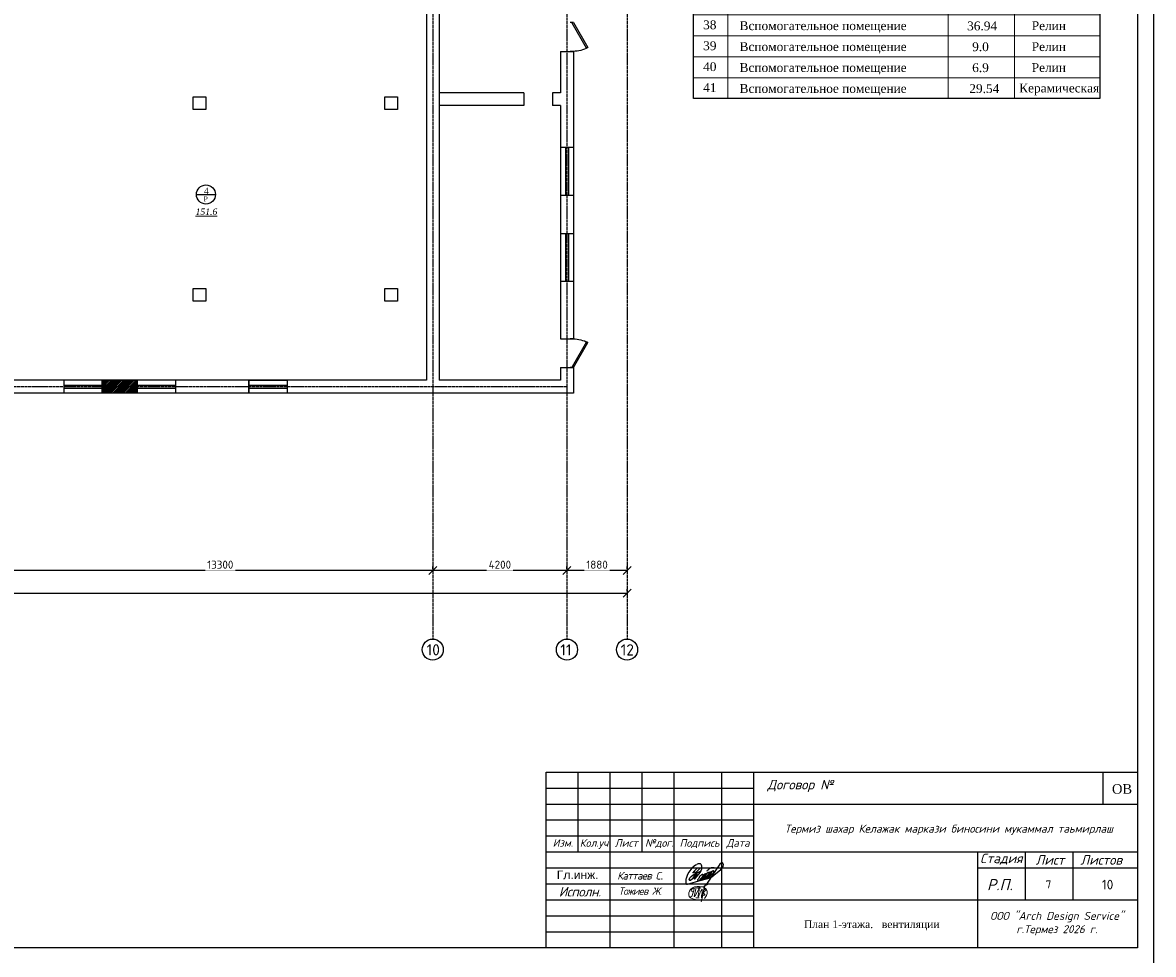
# Model space of a CAD drawing. Header units: inches. Extents: x 8001 to 766003, y -84601 to 563258.
# Tile 34 of 169: x 253720 to 289106, y 129064 to 158238. Entities that reach past the tile are written whole.
import ezdxf

# ---------------------------------------------------------------- set-up
doc = ezdxf.new("R2010")
doc.units = ezdxf.units.IN
doc.header["$MEASUREMENT"] = 0
doc.linetypes.add('Dashed', pattern=[19.05, 12.7, -6.35])
for name, color, linetype, lineweight in [('.', 7, 'Continuous', 15), ('_0', 7, 'Continuous', 15), ('текст', 7, 'Continuous', 25), ('ФВС-3', 7, 'Continuous', 25)]:
    doc.layers.add(name, color=color, linetype=linetype, lineweight=lineweight)
doc.layers.add('liniya', color=7, linetype='Continuous')
doc.layers.add('РАЗРЕЗ', color=7, linetype='Continuous')
doc.layers.add('PDF_Text', color=7, linetype='Continuous', true_color=0x002eb8)
doc.styles.add('676767', font='times.ttf')
doc.styles.add('MyStyle', font='isocpeur.ttf', dxfattribs={"height": 400})
doc.styles.add('OOO-Kazar', font='txt')
doc.styles.add('PDF ISOCPEUR', font='isocpeur.ttf')
doc.styles.add('seviyorum', font='times.ttf')
doc.styles.get("Standard").update_dxf_attribs({"font": 'arial.ttf'})
doc.styles.add('Text style', font='isocpeur.ttf', dxfattribs={"height": 250})
doc.styles.add('TIEMS', font='times.ttf')
doc.styles.add('TIMES', font='times.ttf')
doc.dimstyles.new('Dim Style', dxfattribs={"dimtxt": 250, "dimasz": 250, "dimexe": 125, "dimexo": 62.5, "dimgap": 62.5, "dimtad": 1, "dimdec": 0, "dimtxsty": 'Text style', "dimblk": 'OBLIQUE', "dimcen": 250, "dimclrd": 256, "dimclre": 256, "dimclrt": 256, "dimadec": 0, "dimazin": 0, "dimtfac": 1, "dimtdec": 0, "dimtmove": 0, "dimatfit": 3, "dimldrblk": 'OBLIQUE', "dimfxl": 1, "dimlwd": -1, "dimlwe": -1, "dimarcsym": 0})

# ---------------------------------------------------------------- blocks, each defined once
blk = doc.blocks.new('*U5')
at = {"color": 5}
for p, q in [((-36, 0), (-36, 4)), ((0, 0), (0, 4))]:
    blk.add_line(p, q, dxfattribs=at)
blk.add_lwpolyline([(0, 0), (-31.2, -18), (-32.1, -16.5), (-0.9, 1.5)], close=True, dxfattribs=at)
blk.add_arc((0, 0), 36, 180, 210, dxfattribs=at)
blk = doc.blocks.new('*U6')
at = {"color": 5}
for p, q in [((0, 0), (0, 4)), ((36, 0), (36, 4))]:
    blk.add_line(p, q, dxfattribs=at)
blk.add_lwpolyline([(0, 0), (31.2, -18), (32.1, -16.5), (0.9, 1.5)], close=True, dxfattribs=at)
blk.add_arc((0, 0), 36, 330, 0, dxfattribs=at)
blk = doc.blocks.new('_Oblique')
at = {"color": 0, "linetype": 'ByBlock', "lineweight": -2}
blk.add_line((-0.5, -0.5), (0.5, 0.5), dxfattribs=at)
blk = doc.blocks.new('*D221')
at = {"transparency": 16777216}
for p, q in [((248648, 177079), (248648, 177142)), ((250528, 177017), (248648, 177017)), ((250528, 177079), (250528, 177142))]:
    blk.add_line(p, q, dxfattribs=at)
at = {"layer": 'Defpoints', "color": 0, "transparency": 16777216}
for p in [(248648, 177017), (248648, 177017), (250528, 177017)]:
    blk.add_point(p, dxfattribs=at)
at = {"transparency": 16777216, "xscale": 250, "yscale": 250, "zscale": 250, "rotation": 180}
blk.add_blockref('_Oblique', (248648, 177017), dxfattribs=at)
at = {"transparency": 16777216, "xscale": 250, "yscale": 250, "zscale": 250}
blk.add_blockref('_Oblique', (250528, 177017), dxfattribs=at)
at = {"transparency": 16777216, "insert": (249588, 177204), "char_height": 250, "attachment_point": 5, "style": 'Text style', "bg_fill": 3, "box_fill_scale": 1.25, "bg_fill_color": 256, "bg_fill_true_color": 13158600, "bg_fill_transparency": 0}
blk.add_mtext('1880', dxfattribs=at)
blk = doc.blocks.new('*D222')
at = {"transparency": 16777216}
for p, q in [((244448, 177079), (244448, 177142)), ((248648, 177017), (244448, 177017)), ((248648, 177079), (248648, 177142))]:
    blk.add_line(p, q, dxfattribs=at)
at = {"layer": 'Defpoints', "color": 0, "transparency": 16777216}
for p in [(244448, 177017), (244448, 177017), (248648, 177017)]:
    blk.add_point(p, dxfattribs=at)
at = {"transparency": 16777216, "xscale": 250, "yscale": 250, "zscale": 250, "rotation": 180}
blk.add_blockref('_Oblique', (244448, 177017), dxfattribs=at)
at = {"transparency": 16777216, "xscale": 250, "yscale": 250, "zscale": 250}
blk.add_blockref('_Oblique', (248648, 177017), dxfattribs=at)
at = {"transparency": 16777216, "insert": (246548, 177204), "char_height": 250, "attachment_point": 5, "style": 'Text style', "bg_fill": 3, "box_fill_scale": 1.25, "bg_fill_color": 256, "bg_fill_true_color": 13158600, "bg_fill_transparency": 0}
blk.add_mtext('4200', dxfattribs=at)
blk = doc.blocks.new('*D223')
at = {"transparency": 16777216}
for p, q in [((231148, 177079), (231148, 177142)), ((244448, 177017), (231148, 177017)), ((244448, 177079), (244448, 177142))]:
    blk.add_line(p, q, dxfattribs=at)
at = {"layer": 'Defpoints', "color": 0, "transparency": 16777216}
for p in [(231148, 177017), (231148, 177017), (244448, 177017)]:
    blk.add_point(p, dxfattribs=at)
at = {"transparency": 16777216, "xscale": 250, "yscale": 250, "zscale": 250, "rotation": 180}
blk.add_blockref('_Oblique', (231148, 177017), dxfattribs=at)
at = {"transparency": 16777216, "xscale": 250, "yscale": 250, "zscale": 250}
blk.add_blockref('_Oblique', (244448, 177017), dxfattribs=at)
at = {"transparency": 16777216, "insert": (237798, 177204), "char_height": 250, "attachment_point": 5, "style": 'Text style', "bg_fill": 3, "box_fill_scale": 1.25, "bg_fill_color": 256, "bg_fill_true_color": 13158600, "bg_fill_transparency": 0}
blk.add_mtext('13300', dxfattribs=at)
blk = doc.blocks.new('*D230')
at = {"transparency": 16777216}
for p, q in [((176598, 176387), (176598, 176186)), ((176598, 176311), (250528, 176311)), ((250528, 176374), (250528, 176436))]:
    blk.add_line(p, q, dxfattribs=at)
at = {"layer": 'Defpoints', "color": 0, "transparency": 16777216}
for p in [(176598, 176450), (250528, 176311), (250528, 176311)]:
    blk.add_point(p, dxfattribs=at)
at = {"transparency": 16777216, "xscale": 250, "yscale": 250, "zscale": 250, "rotation": 180}
blk.add_blockref('_Oblique', (176598, 176311), dxfattribs=at)
at = {"transparency": 16777216, "xscale": 250, "yscale": 250, "zscale": 250}
blk.add_blockref('_Oblique', (250528, 176311), dxfattribs=at)
at = {"transparency": 16777216, "insert": (213563, 176499), "char_height": 250, "attachment_point": 5, "style": 'Text style', "bg_fill": 3, "box_fill_scale": 1.25, "bg_fill_color": 256, "bg_fill_true_color": 13158600, "bg_fill_transparency": 0}
blk.add_mtext('74330', dxfattribs=at)
blk = doc.blocks.new('rwww')
at = {"lineweight": 13}
for p, q in [((-1480986, -1829492), (-1480986, -1809463)), ((-1480986, -1809463), (-1474343, -1809463)), ((-1480091, -1832768), (-1480091, -1809463)), ((-1474343, -1809463), (-1474343, -1832768)), ((-1474343, -1809463), (-1470386, -1809463)), ((-1472609, -1809463), (-1472609, -1832768)), ((-1470386, -1809463), (-1470386, -1826761)), ((-1480986, -1810328), (-1474343, -1810328)), ((-1474343, -1810328), (-1470386, -1810328)), ((-1480986, -1810826), (-1474343, -1810826)), ((-1474343, -1810826), (-1470386, -1810826)), ((-1480986, -1811382), (-1474343, -1811382)), ((-1480986, -1811382), (-1474343, -1811382)), ((-1474343, -1811382), (-1470386, -1811382)), ((-1474343, -1811382), (-1470386, -1811382)), ((-1474343, -1811382), (-1470386, -1811382)), ((-1480986, -1811937), (-1474343, -1811937)), ((-1474343, -1811937), (-1470386, -1811937)), ((-1480986, -1812493), (-1474343, -1812493)), ((-1474343, -1812493), (-1470386, -1812493)), ((-1480986, -1813039), (-1474343, -1813039)), ((-1474343, -1813039), (-1470386, -1813039)), ((-1480986, -1813585), (-1474343, -1813585)), ((-1474343, -1813585), (-1470386, -1813585)), ((-1480986, -1814131), (-1470386, -1814131)), ((-1480986, -1814677), (-1470386, -1814677)), ((-1480986, -1815265), (-1470386, -1815265)), ((-1480986, -1815821), (-1474343, -1815821)), ((-1474343, -1815821), (-1470386, -1815821)), ((-1480986, -1816367), (-1474343, -1816367)), ((-1474343, -1816367), (-1470386, -1816367)), ((-1480986, -1816913), (-1474343, -1816913)), ((-1474343, -1816913), (-1470386, -1816913)), ((-1480986, -1817459), (-1470386, -1817459)), ((-1480986, -1818005), (-1474343, -1818005)), ((-1480986, -1818005), (-1474343, -1818005)), ((-1480986, -1818005), (-1474343, -1818005)), ((-1474343, -1818005), (-1470386, -1818005)), ((-1474343, -1818005), (-1470386, -1818005)), ((-1474343, -1818005), (-1470386, -1818005)), ((-1474343, -1818005), (-1470386, -1818005)), ((-1480986, -1818551), (-1474343, -1818551)), ((-1480986, -1818551), (-1474343, -1818551)), ((-1480986, -1818551), (-1474343, -1818551)), ((-1474343, -1818551), (-1470386, -1818551)), ((-1474343, -1818551), (-1470386, -1818551)), ((-1474343, -1818551), (-1470386, -1818551)), ((-1474343, -1818551), (-1470386, -1818551)), ((-1480986, -1819097), (-1474343, -1819097)), ((-1480986, -1819097), (-1474343, -1819097)), ((-1480986, -1819097), (-1474343, -1819097)), ((-1474343, -1819097), (-1470386, -1819097)), ((-1474343, -1819097), (-1470386, -1819097)), ((-1474343, -1819097), (-1470386, -1819097)), ((-1474343, -1819097), (-1470386, -1819097)), ((-1480986, -1819643), (-1474343, -1819643)), ((-1480986, -1819643), (-1474343, -1819643)), ((-1480986, -1819643), (-1474343, -1819643)), ((-1474343, -1819643), (-1470386, -1819643)), ((-1474343, -1819643), (-1470386, -1819643)), ((-1474343, -1819643), (-1470386, -1819643)), ((-1474343, -1819643), (-1470386, -1819643)), ((-1480986, -1820189), (-1474343, -1820189)), ((-1480986, -1820189), (-1474343, -1820189)), ((-1480986, -1820189), (-1474343, -1820189)), ((-1474343, -1820189), (-1470386, -1820189)), ((-1474343, -1820189), (-1470386, -1820189)), ((-1474343, -1820189), (-1470386, -1820189)), ((-1474343, -1820189), (-1470386, -1820189)), ((-1480986, -1820745), (-1474343, -1820745)), ((-1480986, -1820745), (-1474343, -1820745)), ((-1474343, -1820745), (-1470386, -1820745)), ((-1474343, -1820745), (-1470386, -1820745)), ((-1480986, -1821300), (-1474343, -1821300)), ((-1474343, -1821300), (-1470386, -1821300)), ((-1480986, -1821847), (-1474343, -1821847)), ((-1474343, -1821847), (-1470386, -1821847)), ((-1480986, -1822393), (-1474343, -1822393)), ((-1474343, -1822393), (-1470386, -1822393)), ((-1480986, -1822939), (-1470386, -1822939)), ((-1480986, -1823485), (-1470386, -1823485)), ((-1480986, -1824031), (-1470386, -1824031)), ((-1480986, -1824577), (-1470386, -1824577)), ((-1480986, -1825123), (-1470386, -1825123)), ((-1480986, -1825669), (-1470386, -1825669)), ((-1480986, -1826215), (-1470386, -1826215)), ((-1480986, -1826761), (-1470386, -1826761)), ((-1480986, -1826761), (-1470386, -1826761)), ((-1480986, -1826761), (-1470386, -1826761)), ((-1480986, -1827307), (-1470386, -1827307)), ((-1480986, -1827307), (-1470386, -1827307)), ((-1480986, -1827307), (-1470386, -1827307)), ((-1480986, -1827307), (-1470386, -1827307)), ((-1480986, -1827307), (-1470386, -1827307)), ((-1480986, -1827853), (-1470386, -1827853)), ((-1480986, -1827853), (-1470386, -1827853)), ((-1480986, -1827853), (-1470386, -1827853)), ((-1480986, -1827853), (-1470386, -1827853)), ((-1480986, -1827853), (-1470386, -1827853)), ((-1480986, -1827853), (-1470386, -1827853)), ((-1480986, -1827853), (-1470386, -1827853)), ((-1480986, -1828400), (-1470386, -1828400)), ((-1480986, -1828400), (-1470386, -1828400)), ((-1480986, -1828400), (-1470386, -1828400)), ((-1480986, -1828400), (-1470386, -1828400)), ((-1480986, -1828400), (-1470386, -1828400)), ((-1480986, -1828400), (-1470386, -1828400)), ((-1480986, -1828400), (-1470386, -1828400)), ((-1480986, -1828400), (-1470386, -1828400)), ((-1480986, -1828400), (-1470386, -1828400)), ((-1480986, -1828946), (-1470386, -1828946)), ((-1480986, -1828946), (-1470386, -1828946)), ((-1480986, -1828946), (-1470386, -1828946)), ((-1480986, -1828946), (-1470386, -1828946)), ((-1480986, -1828946), (-1470386, -1828946)), ((-1480986, -1828946), (-1470386, -1828946)), ((-1480986, -1828946), (-1470386, -1828946)), ((-1480986, -1828946), (-1470386, -1828946)), ((-1480986, -1828946), (-1470386, -1828946)), ((-1480986, -1828946), (-1470386, -1828946)), ((-1480986, -1828946), (-1470386, -1828946)), ((-1480986, -1829492), (-1470386, -1829492)), ((-1480986, -1829492), (-1470386, -1829492)), ((-1480986, -1829492), (-1470386, -1829492)), ((-1480986, -1829492), (-1470386, -1829492)), ((-1480986, -1829492), (-1470386, -1829492)), ((-1480986, -1829492), (-1470386, -1829492)), ((-1480986, -1829492), (-1470386, -1829492)), ((-1480986, -1829492), (-1470386, -1829492)), ((-1480986, -1829492), (-1470386, -1829492)), ((-1480986, -1830038), (-1470386, -1830038)), ((-1480986, -1830038), (-1470386, -1830038)), ((-1480986, -1830038), (-1470386, -1830038)), ((-1480986, -1830038), (-1470386, -1830038)), ((-1480986, -1830038), (-1470386, -1830038)), ((-1480986, -1830038), (-1470386, -1830038)), ((-1480986, -1830038), (-1470386, -1830038)), ((-1480986, -1830038), (-1470386, -1830038)), ((-1480986, -1830038), (-1470386, -1830038)), ((-1480986, -1830584), (-1470386, -1830584)), ((-1480986, -1830584), (-1470386, -1830584)), ((-1480986, -1830584), (-1470386, -1830584)), ((-1480986, -1830584), (-1470386, -1830584)), ((-1480986, -1830584), (-1470386, -1830584)), ((-1480986, -1830584), (-1470386, -1830584)), ((-1480986, -1830584), (-1470386, -1830584)), ((-1480986, -1830584), (-1470386, -1830584)), ((-1480986, -1830584), (-1470386, -1830584)), ((-1480986, -1830584), (-1470386, -1830584)), ((-1480986, -1830584), (-1470386, -1830584)), ((-1480986, -1831130), (-1470386, -1831130)), ((-1480986, -1831130), (-1470386, -1831130)), ((-1480986, -1831130), (-1470386, -1831130)), ((-1480986, -1831130), (-1470386, -1831130)), ((-1480986, -1831130), (-1470386, -1831130)), ((-1480986, -1831130), (-1470386, -1831130)), ((-1480986, -1831130), (-1470386, -1831130)), ((-1480986, -1831130), (-1470386, -1831130)), ((-1480986, -1831130), (-1470386, -1831130)), ((-1480986, -1831676), (-1470386, -1831676)), ((-1480986, -1831676), (-1470386, -1831676)), ((-1480986, -1831676), (-1470386, -1831676)), ((-1480986, -1831676), (-1470386, -1831676)), ((-1480986, -1831676), (-1470386, -1831676)), ((-1480986, -1831676), (-1470386, -1831676)), ((-1480986, -1831676), (-1470386, -1831676)), ((-1480986, -1831676), (-1470386, -1831676)), ((-1480986, -1831676), (-1470386, -1831676)), ((-1480986, -1832222), (-1470386, -1832222)), ((-1480986, -1832222), (-1470386, -1832222)), ((-1480986, -1832222), (-1470386, -1832222)), ((-1480986, -1832222), (-1470386, -1832222)), ((-1480986, -1832222), (-1470386, -1832222)), ((-1480986, -1832222), (-1470386, -1832222)), ((-1480986, -1832222), (-1470386, -1832222)), ((-1480986, -1832222), (-1470386, -1832222)), ((-1480986, -1832222), (-1470386, -1832222)), ((-1480986, -1832222), (-1470386, -1832222)), ((-1480986, -1832222), (-1470386, -1832222)), ((-1480986, -1832768), (-1470386, -1832768)), ((-1480986, -1832768), (-1470386, -1832768))]:
    blk.add_line(p, q, dxfattribs=at)
at = {"layer": 'РАЗРЕЗ', "linetype": 'ByBlock', "lineweight": 25, "ltscale": 2}
blk.add_lwpolyline([(-1480986, -1809463), (-1470386, -1809463), (-1470386, -1832768), (-1480986, -1832768)], close=True, dxfattribs=at)
at = {"style": '676767'}
for s, p in [('1', (-1480622, -1810698)), ('105.6', (-1473843, -1810698)), ('2', (-1480622, -1811254)), ('298.3', (-1473843, -1811254)), ('3', (-1480622, -1811809)), ('                                         33.2        ', (-1477257, -1811772)), ('4', (-1480622, -1812365)), ('                                        151.6        ', (-1477330, -1812313)), ('                                        51.35          ', (-1477307, -1812864)), ('5', (-1480622, -1812911)), ('6', (-1480622, -1813457)), ('                                        174.4         ', (-1477319, -1813449)), ('7', (-1480622, -1814003)), ('                                      33.04         ', (-1477120, -1814007)), ('8', (-1480622, -1814549)), ('                                        33.63          ', (-1477307, -1814553)), ('9', (-1480598, -1815137)), ('                                        33.04          ', (-1477307, -1815099)), ('10', (-1480751, -1815692)), ('                                        34.22         ', (-1477307, -1815645)), ('11', (-1480751, -1816239)), ('                                       39.53         ', (-1477179, -1816198)), ('12', (-1480751, -1816785)), ('                                        14.75x3          ', (-1477481, -1816747)), ('Cан/узел Мужской', (-1479782, -1817303)), ('13', (-1480751, -1817331)), ('                                        16.80          ', (-1477307, -1817303)), ('14', (-1480733, -1817832)), ('                                        266.8        ', (-1477307, -1817849)), ('15', (-1480733, -1818387)), ('                                        36.27         ', (-1477307, -1818395)), ('16', (-1480733, -1818943)), ('                                       13.75      ', (-1477265, -1818941)), ('17', (-1480733, -1819489)), ('                                         9.93        ', (-1477377, -1819487)), ('18', (-1480733, -1820035)), ('                                        23.30          ', (-1477307, -1820033)), ('19', (-1480709, -1820581)), ('                                        5.17         ', (-1477307, -1820579)), ('20', (-1480733, -1821127)), ('                                       2.38x2          ', (-1477307, -1821116)), ('Душ для М ', (-1479782, -1821135)), ('21', (-1480733, -1821673)), ('                                        19.95          ', (-1477326, -1821688)), ('22', (-1480733, -1822219)), ('                                        5.35          ', (-1477251, -1822204)), ('23', (-1480733, -1822765)), ('Душ для Ж', (-1479782, -1822783)), ('                                         1.56x3          ', (-1477527, -1822754)), ('24', (-1480733, -1823311)), ('                                        16.72          ', (-1477307, -1823335)), ('25', (-1480733, -1823858)), ('                                         7.60         ', (-1477307, -1823881)), ('26', (-1480733, -1824404)), ('                                        103.5         ', (-1477307, -1824427)), ('27', (-1480733, -1824950)), ('                                        55.49          ', (-1477307, -1824973)), ('28', (-1480733, -1825496)), ('                                        75.97          ', (-1477307, -1825519)), ('29', (-1480733, -1826042)), ('                                        37.29          ', (-1477307, -1826065)), ('30', (-1480733, -1826588)), ('                                        55.62          ', (-1477307, -1826611)), ('31', (-1480733, -1827134)), ('                                        20.2         ', (-1477307, -1827157)), ('32', (-1480733, -1827680)), ('Cан/узел Женский', (-1479782, -1827679)), ('                                        18.33         ', (-1477307, -1827703)), ('33', (-1480733, -1828226)), ('                                        19.44         ', (-1477307, -1828249)), ('34', (-1480733, -1828772)), ('                                        19.44         ', (-1477307, -1828796)), ('35', (-1480733, -1829318)), ('                                        32.16         ', (-1477307, -1829342)), ('36', (-1480733, -1829864)), ('                                        23.53         ', (-1477307, -1829888)), ('37', (-1480733, -1830411)), ('                                        12.30       ', (-1477307, -1830434)), ('38', (-1480733, -1830957)), ('                                        36.94        ', (-1477323, -1830985)), ('39', (-1480733, -1831503)), ('                                        9.0        ', (-1477191, -1831529)), ('40', (-1480733, -1832049)), ('                                        6.9         ', (-1477191, -1832075)), ('41', (-1480733, -1832595)), ('                                        29.54         ', (-1477266, -1832621))]:
    blk.add_text(s, height=230, dxfattribs=at).set_placement(p)
at = {"color": 0, "style": '676767'}
for s, p in [('Фойе', (-1479816, -1810698)), ('Зал', (-1479796, -1811250)), ('Лестничная клетка', (-1479782, -1811772)), ('Шахмат хонаси', (-1479782, -1812318)), ('  Коридор                                                       ', (-1479970, -1813436)), ('Архитектура ва Дизайн хонаси', (-1479896, -1813964)), ('3d моделинг хонаси', (-1479782, -1814553)), ('Мухан. тармоклари лойихалаш хонаси', (-1480011, -1815048)), ('Сантехниа,эо ва газ тармоклари хонаси', (-1480098, -1815636)), ('Лего Ланшафт дизайн хонаси', (-1479870, -1816192)), ('Лестничная клетка', (-1479782, -1816757)), ('Спорт зал', (-1479782, -1817849)), ('  Коридор                                                       ', (-1479970, -1818402)), ('Вспомогательное помещение', (-1479782, -1818922)), ('Вспомогательное помещение', (-1479782, -1819468)), ('Раздевалка мужской', (-1479782, -1819980)), ('  Коридор                                                       ', (-1479910, -1820561)), ('Раздевалка мужской', (-1479782, -1821637)), ('  Коридор                                                       ', (-1479910, -1822218)), ('вспомогательное помещение', (-1479782, -1823335)), ('вспомогательное помещение', (-1479782, -1823881)), ('  Коридор                                                       ', (-1479910, -1824403)), ('Дастурчилар хонаси', (-1479782, -1824973)), ('Робототехника хонаси', (-1479782, -1825519)), ('Мотион дизайн хонаси', (-1479782, -1826065)), ('АИ дастурчилар хонаси', (-1479782, -1826611)), ('вспомогательное помещение', (-1479782, -1827157)), ('Вспомогательное помещение', (-1479782, -1828249)), ('Проход', (-1479782, -1828796)), ('  Коридор                                                       ', (-1479910, -1829317)), ('Вспомогательное помещение', (-1479782, -1829888)), ('Вспомогательное помещение', (-1479782, -1830434)), ('Вспомогательное помещение', (-1479782, -1830980)), ('Вспомогательное помещение', (-1479782, -1831526)), ('Вспомогательное помещение', (-1479782, -1832072)), ('Вспомогательное помещение', (-1479782, -1832618))]:
    blk.add_text(s, height=230, dxfattribs=at).set_placement(p)
at = {"color": 5, "style": '676767'}
for p in [(-1472491, -1810705), (-1472491, -1811203), (-1472491, -1811758), (-1472491, -1813406), (-1472491, -1816734), (-1472491, -1817280), (-1472491, -1818353), (-1472491, -1820027), (-1472491, -1820573), (-1472491, -1821129), (-1472491, -1821684), (-1472491, -1822230), (-1472491, -1822776), (-1472491, -1824415), (-1472491, -1827691), (-1472491, -1828783), (-1472491, -1829329), (-1472491, -1832606)]:
    blk.add_text('Керамическая', height=230, dxfattribs=at).set_placement(p)
at = {"color": 1, "style": '676767'}
for s, height, p in [('Релин', 230, (-1472297, -1812369)), ('Aктовый зал', 230, (-1479747, -1812895)), ('Релин', 230, (-1472297, -1814007)), ('Релин', 230, (-1472297, -1814553)), ('Релин', 230, (-1472297, -1815099)), ('Релин', 230, (-1472297, -1815645)), ('Релин', 230, (-1472297, -1816192)), ('Релин', 250, (-1472341, -1817832)), ('Релин', 250, (-1472341, -1818924)), ('Релин', 250, (-1472341, -1819470)), ('Релин', 230, (-1472133, -1823335)), ('Релин', 230, (-1472133, -1823881)), ('Релин', 230, (-1472133, -1824973)), ('Релин', 230, (-1472133, -1825519)), ('Релин', 230, (-1472164, -1826065)), ('Релин', 230, (-1472164, -1826611)), ('Релин', 230, (-1472164, -1827157)), ('Релин', 230, (-1472164, -1828249)), ('Релин', 230, (-1472164, -1829888)), ('Релин', 230, (-1472164, -1830434)), ('Релин', 230, (-1472164, -1830980)), ('Релин', 230, (-1472164, -1831526)), ('Релин', 230, (-1472164, -1832072))]:
    blk.add_text(s, height=height, dxfattribs=at).set_placement(p)
at = {"lineweight": 13, "char_height": 300, "attachment_point": 1, "style": '676767'}
for s, insert, width in [('{\\LЭкспликация  помещений 1 этажа  (после капремонта) }', (-1480523, -1808626), 22.73), ('\\pxsm1;{\\H0.76667x;Поз\\fTimes New Roman|b0|i0|c238|p18;.   \\fTimes New Roman|b0|i0|c204|p18;Наименование  помещений                    Площадь     Примечание} \\P                                                                             {\\H0.76667x;м\\fTimes New Roman|b0|i0|c238|p18;2}', (-1480737, -1809484), 10295.4)]:
    blk.add_mtext(s, dxfattribs=dict(at, insert=insert, width=width))
blk = doc.blocks.new('gfnfd')
at = {"layer": '_0', "color": 5, "ltscale": 100}
for points in [[(6520818, 2413294), (6520848, 2413294)], [(6520801, 2413192), (6520834, 2413192)]]:
    blk.add_lwpolyline(points, dxfattribs=at)
blk.add_arc((6518800, 2413812), 2051, 342.7953, 345.3289, dxfattribs=at)
for points in [[(6520891, 2413186), (6520915, 2413229), (6520915, 2413269), (6520746, 2413281), (6520730, 2413208), (6520827, 2413173)], [(6520765, 2413255), (6520754, 2413268), (6520847, 2413305), (6520939, 2413339)], [(6520800, 2413285), (6520787, 2413205), (6520836, 2413285), (6520823, 2413202), (6520866, 2413283), (6520858, 2413196), (6520895, 2413322), (6520855, 2413150)], [(6520760, 2413206), (6520746, 2413203)], [(6520888, 2413288), (6520900, 2413266), (6520879, 2413250), (6520895, 2413224), (6520870, 2413213), (6520870, 2413207)]]:
    blk.add_spline(points, degree=3, dxfattribs=at)
blk = doc.blocks.new('rrwerewrewrewrew')
at = {"color": 5}
for points in [[(387872, 564817), (385461, 560165, 0.55556748), (386382, 560107), (391670, 566719), (392907, 570003, 0.16524673), (392907, 572723, 0.43735193), (390680, 575054, 0.1925367), (387853, 574100), (386571, 573489), (385290, 572586), (383117, 570710), (380078, 566719), (378699, 564105), (377285, 560326), (377078, 559578, 0.07852278), (377003, 555809, 0.23019417), (377694, 554621, 0.0887128), (377781, 554616, 0.0887128), (379419, 554812, 0.0887128), (381084, 555304), (390088, 557920), (399004, 560086), (402154, 561376)], [(387980, 570424), (385421, 567493, 0.22899883), (385508, 566433, 0.41488709), (386276, 566280), (387929, 567230), (391574, 570827), (387929, 567230), (383602, 559965), (381685, 558391), (380818, 558391), (380448, 559062), (380582, 559876), (380932, 560780), (382245, 562139), (384351, 563843), (392166, 568035)], [(390507, 558635), (395529, 562210), (397057, 563852), (397766, 564614), (397257, 565308), (395804, 564684), (393930, 562390), (393187, 560845, 0.24255711), (393041, 559580, 0.40328304), (393704, 559264), (399431, 563972), (400603, 565962), (400228, 566548), (398635, 565939), (397633, 564795), (395782, 562481), (395782, 560295), (396385, 560295), (399478, 562450), (401915, 565049, 0.04813408), (402290, 566969, 0.1195267), (400636, 565910), (398470, 562543), (398470, 560904), (398892, 560600), (405033, 566245, 0.12154345), (405033, 567557, 0.35845704), (404400, 567908, 0.15003716), (402713, 566737), (401915, 565049), (401358, 564455, 0.10332709), (401119, 561843, 0.57533837), (401471, 561164, 0.15295213), (402959, 561934), (404869, 563552), (412161, 569153), (414224, 572291), (414531, 574421), (414044, 575728), (413253, 576151), (412242, 575691), (411129, 574552), (409777, 572512), (406098, 567138), (396979, 553520)], [(398349, 567683, -0.17239952), (399516, 569357, -0.09374717), (402528, 571150, -0.27811873), (405794, 570727)], [(393348, 564247, 0.15829732), (390735, 562114), (389962, 560238), (388831, 559169, 0.49817329), (388831, 558274, 0.20946853), (389828, 557885), (393236, 561652), (394204, 563658, 0.46432334), (393929, 564350), (393348, 564299), (393348, 564247)]]:
    blk.add_lwpolyline(points, format="xyb", dxfattribs=at)
blk.add_lwpolyline([(385421, 567493), (383513, 565557)], dxfattribs=at)
blk = doc.blocks.new('sjjg')
at = {"layer": '.'}
h = blk.add_hatch(dxfattribs=at)
h.set_pattern_fill('JIS_LC_8', color=32, scale=5)
h.set_pattern_definition([(45, (1858980.19, 2036544.227), (-27.57716447, 27.57716447), []), (45, (1858982.19, 2036544.227), (-27.57716447, 27.57716447), [])])
h.paths.add_polyline_path([(235197.8, 182575.7), (235197.8, 182975.7), (234097.8, 182975.7), (234097.8, 182575.7)])
at = {"color": 1, "linetype": 'Dashed', "ltscale": 2}
for p, q in [((244447.8, 228095.7), (244447.8, 174874.9)), ((248647.8, 228095.7), (248647.8, 174874.9)), ((250527.8, 228095.7), (250527.8, 174874.9)), ((248647.8, 182775.7), (170054.2, 182775.7))]:
    blk.add_line(p, q, dxfattribs=at)
for p, q in [((244647.8, 194925.7), (244647.8, 182975.7)), ((248447.8, 193275.7), (248447.8, 191975.7)), ((248447.8, 193275.7), (248847.8, 193275.7)), ((248847.8, 193275.7), (248847.8, 184275.7)), ((244247.8, 192825.7), (244247.8, 185825.7)), ((247297.8, 191975.7), (244647.8, 191975.7)), ((247297.8, 191975.7), (247297.8, 191575.7)), ((248447.8, 191975.7), (248197.8, 191975.7)), ((248197.8, 191975.7), (248197.8, 191575.7)), ((247297.8, 191575.7), (244647.8, 191575.7)), ((248447.8, 191575.7), (248197.8, 191575.7)), ((248447.8, 191575.7), (248447.8, 184275.7)), ((248447.8, 190275.7), (248847.8, 190275.7)), ((248447.8, 188775.7), (248847.8, 188775.7)), ((248447.8, 187575.7), (248847.8, 187575.7)), ((244247.8, 185975.7), (244247.8, 185825.7)), ((248447.8, 186075.7), (248847.8, 186075.7)), ((248447.8, 184275.7), (248847.8, 184275.7)), ((248447.8, 183375.7), (248447.8, 182975.7)), ((248447.8, 183375.7), (248847.8, 183375.7)), ((248847.8, 183375.7), (248847.8, 182575.7)), ((244247.8, 182975.7), (231347.8, 182975.7)), ((232897.8, 182975.7), (232897.8, 182575.7)), ((234097.8, 182975.7), (234097.8, 182575.7)), ((235197.8, 182975.7), (235197.8, 182575.7)), ((236397.8, 182975.7), (236397.8, 182575.7)), ((248447.8, 182975.7), (244647.8, 182975.7)), ((248847.8, 182575.7), (231347.8, 182575.7))]:
    blk.add_line(p, q)
at = {"color": 5}
for p, q in [((248597.8, 190275.7), (248597.8, 188775.7)), ((248697.8, 190275.7), (248697.8, 188775.7)), ((248597.8, 187575.7), (248597.8, 186075.7)), ((248697.8, 187575.7), (248697.8, 186075.7)), ((232897.8, 182825.7), (234097.8, 182825.7)), ((232897.8, 182725.7), (234097.8, 182725.7)), ((235197.8, 182825.7), (236397.8, 182825.7)), ((235197.8, 182725.7), (236397.8, 182725.7)), ((238696.3, 182825.7), (239896.3, 182825.7)), ((238696.3, 182725.7), (239896.3, 182725.7))]:
    blk.add_line(p, q, dxfattribs=at)
for points in [[(244247.8, 194725.7), (244247.8, 182975.7)], [(238696.3, 182975.7), (238696.3, 182575.7)], [(239896.3, 182975.7), (239896.3, 182575.7)]]:
    blk.add_lwpolyline(points)
for points in [[(236947.8, 191855.7), (237347.8, 191855.7), (237347.8, 191455.7), (236947.8, 191455.7)], [(242947.8, 191855.7), (243347.8, 191855.7), (243347.8, 191455.7), (242947.8, 191455.7)], [(236947.8, 185855.7), (237347.8, 185855.7), (237347.8, 185455.7), (236947.8, 185455.7)], [(242947.8, 185855.7), (243347.8, 185855.7), (243347.8, 185455.7), (242947.8, 185455.7)]]:
    blk.add_lwpolyline(points, close=True)
for centre in [(244447.8, 174544.9), (248647.8, 174544.9), (250527.8, 174544.9)]:
    blk.add_circle(centre, 330)
at = {"layer": 'РАЗРЕЗ', "linetype": 'ByBlock', "lineweight": 25, "ltscale": 2}
blk.add_lwpolyline([(237051.7, 188793.4), (237649.6, 188793.4)], dxfattribs=at)
for points in [[(234097.8, 182975.7), (235197.8, 182975.7), (235197.8, 182575.7), (234097.8, 182575.7)], [(238696.3, 182975.7), (239896.3, 182975.7), (239896.3, 182575.7), (238696.3, 182575.7)]]:
    blk.add_lwpolyline(points, close=True, dxfattribs=at)
blk.add_circle((237350.6, 188793.4), 299, dxfattribs=at)
at = {"color": 5, "xscale": -25, "yscale": 25, "zscale": 25, "rotation": 90}
for name, p in [('*U6', (248847.8, 194175.7)), ('*U5', (248847.8, 183375.7))]:
    blk.add_blockref(name, p, dxfattribs=at)
at = {"lineweight": 0, "ltscale": 100, "attachment_point": 5, "style": 'TIEMS'}
for s, insert, char_height, width in [('\\A1;4', (237362.1, 188904.4), 200, 250.18), ('\\A1;Р', (237341.7, 188658.1), 160, 925.177)]:
    blk.add_mtext(s, dxfattribs=dict(at, insert=insert, char_height=char_height, width=width))
at = {"lineweight": 0, "ltscale": 100, "insert": (237364.9, 188254.7), "char_height": 200, "attachment_point": 5, "style": 'TIEMS'}
blk.add_mtext('\\A1;{\\fTimes New Roman|b0|i1|c204|p18;\\L151.6}', dxfattribs=at)
at = {"layer": 'PDF_Text', "color": 0, "style": 'PDF ISOCPEUR'}
for s, p in [('10', (244254.6, 174364.1)), ('11', (248436.6, 174361.2)), ('12', (250328.3, 174359.9))]:
    blk.add_text(s, height=351.72, dxfattribs=at).set_placement(p)
dim = blk.add_linear_dim(base=(248647.8, 177016.5), p1=(250527.8, 177016.5), p2=(248647.8, 177016.5), dimstyle='Dim Style', override={"dimtfill": 1, "dimarcsym": 1})
dim.commit()
dim.dimension.update_dxf_attribs({"geometry": '*D221', "text_midpoint": (249587.8, 177204)})
dim = blk.add_linear_dim(base=(250527.8, 176311.2), p1=(176597.8, 176450), p2=(250527.8, 176311.2), text='74330', dimstyle='Dim Style', override={"dimtfill": 1, "dimarcsym": 1})
dim.commit()
dim.dimension.update_dxf_attribs({"geometry": '*D230', "text_midpoint": (213562.8, 176498.7)})
dim = blk.add_linear_dim(base=(244447.8, 177016.5), p1=(248647.8, 177016.5), p2=(244447.8, 177016.5), dimstyle='Dim Style', override={"dimtfill": 1, "dimarcsym": 1})
dim.commit()
dim.dimension.update_dxf_attribs({"geometry": '*D222', "text_midpoint": (246547.8, 177204)})
dim = blk.add_linear_dim(base=(231147.8, 177016.5), p1=(244447.8, 177016.5), p2=(231147.8, 177016.5), dimstyle='Dim Style', override={"dimtfill": 1, "dimarcsym": 1})
dim.commit()
dim.dimension.update_dxf_attribs({"geometry": '*D223', "text_midpoint": (237797.8, 177204)})

msp = doc.modelspace()

# ---------------------------------------------------------------- linework, layer by layer
at = {"color": 7, "linetype": 'Continuous'}
for p, q in [((270105.77, 134772.808), (288605.77, 134772.808)), ((271105.77, 132272.808), (271105.77, 134772.808)), ((272105.77, 129272.808), (272105.77, 134772.808)), ((273105.77, 132272.808), (273105.77, 134772.808)), ((274105.77, 129272.808), (274105.77, 134772.808)), ((275605.77, 129272.808), (275605.77, 134772.808)), ((276605.77, 129272.808), (276605.77, 134772.808)), ((276605.77, 133772.808), (288605.77, 133772.808)), ((270105.77, 132772.808), (276605.77, 132772.808)), ((270105.77, 132272.808), (276605.77, 132272.808)), ((276605.77, 132272.808), (288605.77, 132272.808)), ((283605.77, 132272.808), (283605.77, 129272.808)), ((285105.77, 130772.808), (285105.77, 132272.808)), ((286599.932, 130772.808), (286599.932, 132272.808)), ((283605.77, 131772.808), (288605.77, 131772.808)), ((276605.77, 130772.808), (288605.77, 130772.808))]:
    msp.add_line(p, q, dxfattribs=at)
at = {"linetype": 'ByBlock', "ltscale": 0.1}
msp.add_line((287525.77, 134772.808), (287525.77, 133772.808), dxfattribs=at)
msp.add_lwpolyline([(270105.77, 134772.808), (288605.77, 134772.808), (288605.77, 129272.808), (270105.77, 129272.808)], close=True, dxfattribs=at)
at = {"color": 7, "linetype": 'Continuous'}
for points in [[(270105.77, 134272.808), (276605.77, 134272.808)], [(270105.77, 133772.808), (276605.77, 133772.808)], [(270105.77, 133272.808), (276605.77, 133272.808)], [(270105.77, 131772.808), (276605.77, 131772.808)], [(270105.77, 131272.808), (276605.77, 131272.808)], [(270105.77, 130772.808), (276605.77, 130772.808)], [(270105.77, 130272.808), (276605.77, 130272.808)], [(270105.77, 129772.808), (276605.77, 129772.808)]]:
    msp.add_lwpolyline(points, dxfattribs=at)

# ---------------------------------------------------------------- block references
msp.add_blockref('sjjg', (22107.029, -35938.091))
at = {"color": 6, "xscale": 0.03125, "yscale": 0.03125, "zscale": 0.03125}
msp.add_blockref('rrwerewrewrewrew', (262694.132, 113933.003), dxfattribs=at)
at = {"layer": '_0', "xscale": 3, "yscale": 3, "zscale": 3}
msp.add_blockref('gfnfd', (-19287613.564, -7108742.825), dxfattribs=at)
at = {"layer": 'РАЗРЕЗ', "linetype": 'ByBlock', "lineweight": 25, "xscale": 1.2, "yscale": 1.2, "zscale": 1.2}
msp.add_blockref('rwww', (2051895.45, 2355178.187), dxfattribs=at)

# ---------------------------------------------------------------- texts
at = {"color": 0, "lineweight": 30, "style": 'TIMES'}
msp.add_text('План 1-этажа.   вентиляции', height=240, dxfattribs=at).set_placement((278169.092, 129889.236))
at = {"insert": (272325.77, 131528.123), "char_height": 240, "width": 2180, "attachment_point": 4}
msp.add_mtext('{\\fISOCPEUR|b0|i1|c204|p34;\\T0.9;Каттаев С}.', dxfattribs=at)
at = {"attachment_point": 1, "style": 'MyStyle'}
for s, width, insert, char_height in [('7', 541.26649, (285737.263, 131381.02), 250), ('10', 968.8472, (287495.865, 131400.619), 300)]:
    msp.add_mtext_dynamic_manual_height_columns(s, width=width, gutter_width=1250, heights=[0], dxfattribs=dict(at, insert=insert, char_height=char_height))
at = {"layer": 'liniya', "insert": (270437.784, 131690.683), "char_height": 270, "width": 1161.89216, "attachment_point": 1}
msp.add_mtext('Гл.инж.', dxfattribs=at)
at = {"layer": 'текст', "color": 0, "style": 'seviyorum'}
msp.add_text('ОВ', height=300, dxfattribs=at).set_placement((287809.881, 134094.946))
at = {"layer": 'ФВС-3', "color": 0, "linetype": 'Continuous', "lineweight": 5, "style": 'OOO-Kazar'}
for s, insert, char_height, attachment_point in [('{\\fISOCPEUR|b0|i1|c204|p34;Договор №}', (278056.246, 134147.892), 300, 8), ('{\\fISOCPEUR|b0|i1|c204|p34;Изм.}', (270625.126, 132673.237), 240, 2), ('{\\fISOCPEUR|b0|i1|c204|p34;Кол.уч.}', (271637.161, 132673.237), 240, 2), ('{\\fISOCPEUR|b0|i1|c204|p34;Лист}', (272609.259, 132673.237), 240, 2), ('{\\fISOCPEUR|b0|i1|c204|p34;№дог.}', (273645.151, 132673.237), 240, 2), ('{\\fISOCPEUR|b0|i1|c204|p34;Подпись}', (274902.236, 132673.237), 240, 2), ('{\\fISOCPEUR|b0|i1|c204|p34;Дата}', (276106.878, 132673.237), 240, 2), ('{\\fISOCPEUR|b0|i1|c204|p34;Стадия}', (284346.906, 131872.808), 300, 8), ('{\\fISOCPEUR|b0|i1|c204|p34;Лист }', (285871.126, 131872.808), 300, 8), ('{\\fISOCPEUR|b0|i1|c204|p34;Листов }', (287475.133, 131872.808), 300, 8), ('{\\fISOCPEUR|b0|i1|c204|p34;Р.П.}', (284301.638, 131072.808), 350, 8), ('{\\fISOCPEUR|b0|i1|c204|p34;\\T0.95;Исполн.}', (271157.627, 131176.557), 300, 2)]:
    msp.add_mtext(s, dxfattribs=dict(at, insert=insert, char_height=char_height, attachment_point=attachment_point))
at = {"layer": 'ФВС-3', "linetype": 'Continuous', "lineweight": 5, "style": 'OOO-Kazar'}
for s, insert, char_height, attachment_point in [('{\\fISOCPEUR|b0|i1|c204|p34;Термиз шахар Келажак маркази биносини мукаммал таьмирлаш\\P  }', (282705.43, 132391.395), 250, 8), ('{\\fISOCPEUR|b0|i1|c204|p34;\\T0.9;Тожиев Ж.}', (273040.583, 131159.578), 230, 2), ('{\\fISOCPEUR|b0|i1|c204|p34;ООО "Arch Design Service"\\Pг.Термез 20\\fISOCPEUR|b0|i1|c0|p34;26\\fISOCPEUR|b0|i1|c204|p34; г.\\P  }', (286084.662, 129243.961), 250, 8)]:
    msp.add_mtext(s, dxfattribs=dict(at, insert=insert, char_height=char_height, attachment_point=attachment_point))

# ---------------------------------------------------------------- next in the draw order: linework, layer by layer
for points in [[(189105.77, 198172.808), (289105.77, 198172.808), (289105.77, 128772.808), (189105.77, 128772.808)], [(191105.77, 197672.808), (288605.77, 197672.808), (288605.77, 129272.808), (191105.77, 129272.808)]]:
    msp.add_lwpolyline(points, close=True)

doc.saveas('drawing.dxf')
